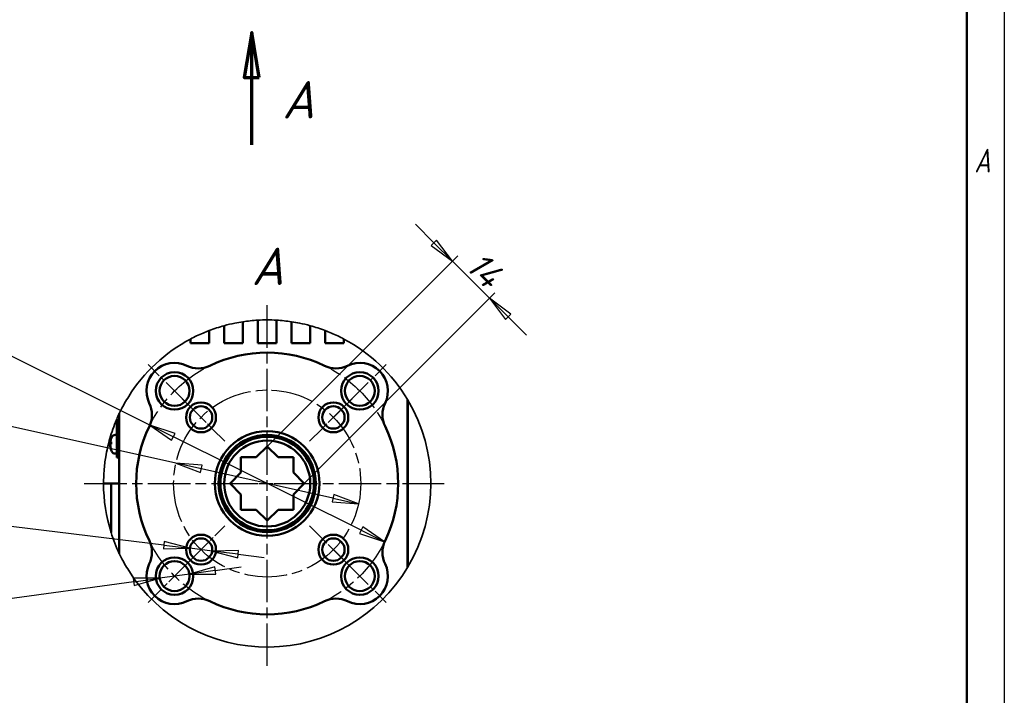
# Model space of a CAD drawing. Header units: millimetres. Extents: x -2878 to 5817, y -195 to 746.
# Tile 11 of 14: x 577 to 840, y 151 to 331. Entities that reach past the tile are written whole.
import ezdxf

# ---------------------------------------------------------------- set-up
doc = ezdxf.new("R2010")
doc.units = ezdxf.units.MM
doc.header["$LTSCALE"] = 2
doc.linetypes.add('CHAIN', pattern=[0.7087, 0.4724, -0.0591, 0.1181, -0.0591])
for name, color, linetype, lineweight in [('Видимые тонкие (ГОСТ)', 7, 'Continuous', 35), ('Видимый контур (ГОСТ)', 7, 'Continuous', 50), ('Кромка (ГОСТ)', 7, 'Continuous', 50), ('Линия  разреза (ГОСТ)', 7, 'CHAIN', 70), ('Маркер центра (ГОСТ)', 7, 'Continuous', 25), ('Обозначение (ГОСТ)', 7, 'Continuous', 25), ('Осевая линия (ГОСТ)', 7, 'Continuous', 25), ('Размер (ГОСТ)', 7, 'Continuous', 25)]:
    doc.layers.add(name, color=color, linetype=linetype, lineweight=lineweight)
doc.styles.add('Альтернативный текст (ГОСТ)', font='arial.ttf', dxfattribs={"width": 0.8})
doc.styles.add('Обычный текст (ГОСТ)', font='GOST Common Italic.ttf')
doc.styles.add('Увеличенный текст (ГОСТ)', font='GOST Common Italic.ttf')
doc.dimstyles.new('Диаметр (ГОСТ)', dxfattribs={"dimscale": 2, "dimtxt": 3.5, "dimasz": 3.5, "dimexe": 1, "dimexo": 0, "dimgap": 0.5, "dimtad": 1, "dimtxsty": 'Обычный текст (ГОСТ)', "dimblk": 'Filled-1', "dimcen": 0.09, "dimdle": 15, "dimclrd": 256, "dimclre": 256, "dimclrt": 256, "dimazin": 2, "dimtfac": 0.714286, "dimtdec": 3, "dimtmove": 0, "dimatfit": 3, "dimfxl": 1, "dimtolj": 1, "dimlwd": 25, "dimlwe": 25, "dimarcsym": 0})
doc.dimstyles.new('Обычный (ГОСТ)', dxfattribs={"dimscale": 2, "dimtxt": 3.5, "dimasz": 3.5, "dimexe": 1, "dimexo": 0, "dimgap": 0.5, "dimtad": 1, "dimtxsty": 'Обычный текст (ГОСТ)', "dimblk": 'Filled-1', "dimcen": 0.09, "dimdle": 15, "dimclrd": 256, "dimclre": 256, "dimclrt": 256, "dimazin": 2, "dimtfac": 0.714286, "dimtdec": 3, "dimtmove": 0, "dimatfit": 3, "dimfxl": 1, "dimtolj": 1, "dimlwd": 25, "dimlwe": 25, "dimarcsym": 0})

# ---------------------------------------------------------------- blocks, each defined once
blk = doc.blocks.new('Рамки ГОСТ - Рамка')
at = {"layer": 'Кромка (ГОСТ)', "lineweight": 25}
blk.add_line((420, 297), (420, 0), dxfattribs=at)
at = {"layer": 'Кромка (ГОСТ)'}
blk.add_line((415, 5), (415, 292), dxfattribs=at)
at = {"layer": 'Кромка (ГОСТ)', "insert": (416, 148.5), "char_height": 3.17, "width": 5.0704, "attachment_point": 1, "style": 'Альтернативный текст (ГОСТ)'}
blk.add_mtext('\\fGOST Common|b0|i1;{\\H3.1700;A}', dxfattribs=at)
blk = doc.blocks.new('2dTransSection0')
at = {"layer": 'Линия  разреза (ГОСТ)', "linetype": 'Continuous'}
for p, q in [((319.49, 164.04), (318.49, 158.04)), ((319.49, 158.04), (319.49, 164.04)), ((320.49, 158.04), (319.49, 164.04)), ((318.49, 158.04), (320.49, 158.04)), ((319.49, 149.04), (319.49, 158.04))]:
    blk.add_line(p, q, dxfattribs=at)
at = {"layer": 'Линия  разреза (ГОСТ)', "linetype": 'Continuous', "flags": 128}
blk.add_lwpolyline([(320.49, 158.04), (319.49, 164.04), (318.49, 158.04), (320.49, 158.04)], dxfattribs=at)
at = {"layer": 'Линия  разреза (ГОСТ)'}
blk.add_solid([(320.49, 158.04), (319.49, 164.04), (318.49, 158.04), (320.49, 158.04)], dxfattribs=at)
at = {"layer": 'Линия  разреза (ГОСТ)', "insert": (323.56, 152.54), "char_height": 5, "attachment_point": 7, "style": 'Увеличенный текст (ГОСТ)'}
blk.add_mtext('A', dxfattribs=at)
blk = doc.blocks.new('Filled-1')
at = {"color": 0}
for p, q in [((0, 0), (-1, 0.143)), ((-1, 0.143), (-1, -0.143)), ((-1, 0), (0, 0)), ((-1, -0.143), (0, 0))]:
    blk.add_line(p, q, dxfattribs=at)
at = {"color": 0, "flags": 128}
blk.add_lwpolyline([(-1, -0.143), (0, 0), (-1, 0.143), (-1, -0.143)], dxfattribs=at)
at = {"color": 0}
blk.add_solid([(-1, -0.143), (0, 0), (-1, 0.143), (-1, -0.143)], dxfattribs=at)
blk = doc.blocks.new('*D19')
at = {"layer": 'Defpoints', "color": 0, "linetype": 'Continuous', "transparency": 16777216}
for p in [(611.75, 223.15), (674.42, 191.95)]:
    blk.add_point(p, dxfattribs=at)
at = {"layer": 'Размер (ГОСТ)', "linetype": 'Continuous', "lineweight": 25, "transparency": 16777216}
for p, q in [((539.75, 258.99), (520.87, 258.99)), ((611.75, 223.15), (539.75, 258.99)), ((668.15, 195.07), (618.02, 220.03))]:
    blk.add_line(p, q, dxfattribs=at)
at = {"layer": 'Размер (ГОСТ)', "linetype": 'Continuous', "lineweight": 25, "transparency": 16777216, "xscale": 7, "yscale": 7, "zscale": 7}
for p, rotation in [((611.75, 223.15), 153.5352857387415), ((674.42, 191.95), 333.5352857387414)]:
    blk.add_blockref('Filled-1', p, dxfattribs=dict(at, rotation=rotation))
at = {"layer": 'Размер (ГОСТ)', "linetype": 'Continuous', "lineweight": 25, "transparency": 16777216, "insert": (520.87, 270.06), "char_height": 7, "attachment_point": 1, "style": 'Обычный текст (ГОСТ)'}
blk.add_mtext('\\A1;\ue90d70', dxfattribs=at)
blk = doc.blocks.new('*D20')
at = {"layer": 'Defpoints', "color": 0, "linetype": 'Continuous', "transparency": 16777216}
for p in [(618.69, 212.99), (667.49, 202.11)]:
    blk.add_point(p, dxfattribs=at)
at = {"layer": 'Размер (ГОСТ)', "linetype": 'Continuous', "lineweight": 25, "transparency": 16777216}
for p, q in [((618.69, 212.99), (539.53, 230.65)), ((660.65, 203.63), (625.52, 211.47))]:
    blk.add_line(p, q, dxfattribs=at)
at = {"layer": 'Размер (ГОСТ)', "linetype": 'Continuous', "lineweight": 25, "transparency": 16777216, "xscale": 7, "yscale": 7, "zscale": 7}
for p, rotation in [((618.69, 212.99), 167.4262523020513), ((667.49, 202.11), 347.4262523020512)]:
    blk.add_blockref('Filled-1', p, dxfattribs=dict(at, rotation=rotation))
at = {"layer": 'Размер (ГОСТ)', "linetype": 'Continuous', "lineweight": 25, "transparency": 16777216, "insert": (520.64, 241.72), "char_height": 7, "attachment_point": 1, "style": 'Обычный текст (ГОСТ)'}
blk.add_mtext('\\A1;\ue90d50', dxfattribs=at)
blk = doc.blocks.new('*D21')
at = {"layer": 'Defpoints', "color": 0, "linetype": 'Continuous', "transparency": 16777216}
for p in [(622.43, 190.24), (628.39, 189.51)]:
    blk.add_point(p, dxfattribs=at)
at = {"layer": 'Размер (ГОСТ)', "linetype": 'Continuous', "lineweight": 25, "transparency": 16777216}
for p, q in [((615.48, 191.09), (548.35, 199.33)), ((628.39, 189.51), (622.43, 190.24)), ((635.33, 188.65), (642.28, 187.8))]:
    blk.add_line(p, q, dxfattribs=at)
at = {"layer": 'Размер (ГОСТ)', "linetype": 'Continuous', "lineweight": 25, "transparency": 16777216, "xscale": 7, "yscale": 7, "zscale": 7}
for p, rotation in [((622.43, 190.24), 352.9998990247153), ((628.39, 189.51), 172.9998990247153)]:
    blk.add_blockref('Filled-1', p, dxfattribs=dict(at, rotation=rotation))
at = {"layer": 'Размер (ГОСТ)', "linetype": 'Continuous', "lineweight": 25, "transparency": 16777216, "insert": (514.91, 210.4), "char_height": 7, "attachment_point": 1, "style": 'Обычный текст (ГОСТ)'}
blk.add_mtext('\\A1;\ue90d \\fGOST Common|b0|i1;{\\H7.0000;4xM6}', dxfattribs=at)
blk = doc.blocks.new('*D22')
at = {"layer": 'Defpoints', "color": 0, "linetype": 'Continuous', "transparency": 16777216}
for p in [(614.38, 182.25), (622.3, 183.35)]:
    blk.add_point(p, dxfattribs=at)
at = {"layer": 'Размер (ГОСТ)', "linetype": 'Continuous', "lineweight": 25, "transparency": 16777216}
for p, q in [((629.23, 184.31), (636.17, 185.26)), ((622.3, 183.35), (614.38, 182.25)), ((607.44, 181.3), (547.9, 173.07))]:
    blk.add_line(p, q, dxfattribs=at)
at = {"layer": 'Размер (ГОСТ)', "linetype": 'Continuous', "lineweight": 25, "transparency": 16777216, "xscale": 7, "yscale": 7, "zscale": 7}
for p, rotation in [((622.3, 183.35), 187.8660912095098), ((614.38, 182.25), 7.866091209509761)]:
    blk.add_blockref('Filled-1', p, dxfattribs=dict(at, rotation=rotation))
at = {"layer": 'Размер (ГОСТ)', "linetype": 'Continuous', "lineweight": 25, "transparency": 16777216, "insert": (514.04, 184.14), "char_height": 7, "attachment_point": 1, "style": 'Обычный текст (ГОСТ)'}
blk.add_mtext('\\A1;\ue90d \\fGOST Common|b0|i1;{\\H7.0000;4xM8}', dxfattribs=at)
blk = doc.blocks.new('*D23')
at = {"layer": 'Defpoints', "color": 0, "linetype": 'Continuous', "transparency": 16777216}
for p in [(702.48, 257.05), (643.09, 217.45), (652.99, 207.55)]:
    blk.add_point(p, dxfattribs=at)
at = {"layer": 'Размер (ГОСТ)', "linetype": 'Continuous', "lineweight": 25, "transparency": 16777216}
for p, q in [((687.63, 271.9), (682.68, 276.85)), ((643.09, 217.45), (694, 268.36)), ((692.58, 266.95), (702.48, 257.05)), ((652.99, 207.55), (703.9, 258.46)), ((707.43, 252.1), (712.38, 247.15))]:
    blk.add_line(p, q, dxfattribs=at)
at = {"layer": 'Размер (ГОСТ)', "linetype": 'Continuous', "lineweight": 25, "transparency": 16777216, "xscale": 7, "yscale": 7, "zscale": 7}
for p, rotation in [((692.58, 266.95), 314.9999999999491), ((702.48, 257.05), 134.9999999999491)]:
    blk.add_blockref('Filled-1', p, dxfattribs=dict(at, rotation=rotation))
at = {"layer": 'Размер (ГОСТ)', "linetype": 'Continuous', "lineweight": 25, "transparency": 16777216, "insert": (700.71, 270.14), "char_height": 7, "attachment_point": 1, "rotation": 315, "style": 'Обычный текст (ГОСТ)'}
blk.add_mtext('\\A1;14', dxfattribs=at)

msp = doc.modelspace()

# ---------------------------------------------------------------- linework, layer by layer
at = {"layer": 'Видимые тонкие (ГОСТ)'}
for start, end in [(93.27865, 98.55156), (81.44844, 86.72135), (105.25311, 110.76838), (69.23162, 74.74689), (117.96779, 147.82686), (30.92048, 62.03221), (329.33556, 30.66444), (154.64006, 156.87478), (157.13886, 164.00476), (179.98105, 197.48232), (197.48232, 205.35994), (212.17314, 329.07952)]:
    msp.add_arc((643.086, 207.55), 43.712, start, end, dxfattribs=at)
for points, knots in [([(631.586, 249.723), (632.536, 249.982), (633.491, 250.208), (635.161, 250.544), (635.874, 250.669), (636.586, 250.777)], [7.88905871, 7.88905871, 7.88905871, 7.88905871, 8.17016269, 8.17016269, 8.3788773, 8.3788773, 8.3788773, 8.3788773]), ([(640.586, 251.191), (641.426, 251.239), (642.26, 251.263), (643.913, 251.263), (644.747, 251.239), (645.586, 251.191)], [8.77060851, 8.77060851, 8.77060851, 8.77060851, 9.01861722, 9.01861722, 9.26662592, 9.26662592, 9.26662592, 9.26662592]), ([(649.586, 250.777), (650.299, 250.669), (651.012, 250.544), (652.682, 250.208), (653.637, 249.982), (654.586, 249.723)], [9.65835713, 9.65835713, 9.65835713, 9.65835713, 9.86707174, 9.86707174, 10.14817572, 10.14817572, 10.14817572, 10.14817572]), ([(622.586, 246.157), (623.682, 246.739), (624.805, 247.275), (626.49, 247.994), (627.036, 248.213), (627.586, 248.422)], [6.9677251, 6.9677251, 6.9677251, 6.9677251, 7.32170884, 7.32170884, 7.4892726, 7.4892726, 7.4892726, 7.4892726]), ([(658.586, 248.422), (659.137, 248.213), (659.683, 247.994), (661.368, 247.275), (662.491, 246.739), (663.586, 246.157)], [10.54796251, 10.54796251, 10.54796251, 10.54796251, 10.71552626, 10.71552626, 11.06951001, 11.06951001, 11.06951001, 11.06951001]), ([(603.586, 226.272), (603.586, 226.272), (603.602, 226.306), (603.658, 226.422), (603.697, 226.504), (603.839, 226.798), (603.967, 227.057), (604.353, 227.818), (604.67, 228.418), (605.36, 229.64), (605.732, 230.262), (606.086, 230.826)], [0, 0, 0, 0, 0.04913019, 0.04913019, 0.09826038, 0.09826038, 0.19652077, 0.19652077, 0.39641512, 0.39641512, 0.59630948, 0.59630948, 0.59630948, 0.59630948]), ([(602.808, 224.532), (602.808, 224.532), (602.834, 224.595), (602.886, 224.718), (602.886, 224.718), (602.886, 224.718)], [0, 0, 0, 0, 0.093554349, 0.093554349, 0.093597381, 0.093597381, 0.093597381, 0.093597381]), ([(599.374, 207.565), (599.375, 208.688), (599.419, 209.862), (599.611, 212.255), (599.76, 213.475), (600.238, 216.364), (600.616, 218.025), (601.066, 219.596)], [2.1539268, 2.1539268, 2.1539268, 2.1539268, 2.4906672, 2.4906672, 2.8288529, 2.8288529, 3.2979115, 3.2979115, 3.2979115, 3.2979115]), ([(606.086, 184.274), (605.732, 184.838), (605.36, 185.461), (604.67, 186.682), (604.353, 187.283), (603.967, 188.044), (603.839, 188.303), (603.697, 188.596), (603.658, 188.678), (603.602, 188.794), (603.586, 188.828), (603.586, 188.828)], [-0.59630948, -0.59630948, -0.59630948, -0.59630948, -0.39641512, -0.39641512, -0.19652077, -0.19652077, -0.09826038, -0.09826038, -0.04913019, -0.04913019, 0, 0, 0, 0])]:
    msp.add_open_spline(points, degree=3, knots=knots, dxfattribs=at)
msp.add_open_spline([(680.586, 230.012), (680.62, 229.956), (680.653, 229.9), (680.686, 229.844)], degree=3, dxfattribs=at)
at = {"layer": 'Видимый контур (ГОСТ)'}
for p, q in [((636.586, 250.777), (636.586, 245.05)), ((640.586, 245.05), (640.586, 251.191)), ((645.586, 251.191), (645.586, 245.05)), ((649.586, 245.05), (649.586, 250.777)), ((627.586, 248.422), (627.586, 245.05)), ((631.586, 245.05), (631.586, 249.723)), ((654.586, 249.723), (654.586, 245.05)), ((658.586, 245.05), (658.586, 248.422)), ((622.586, 245.05), (622.586, 246.157)), ((622.586, 245.05), (627.586, 245.05)), ((631.586, 245.05), (636.586, 245.05)), ((640.586, 245.05), (645.586, 245.05)), ((649.586, 245.05), (654.586, 245.05)), ((658.586, 245.05), (663.586, 245.05)), ((663.586, 246.157), (663.586, 245.05)), ((680.586, 230.012), (680.586, 185.089)), ((680.686, 229.844), (680.686, 185.257)), ((603.586, 226.272), (603.586, 188.828)), ((602.808, 224.532), (602.886, 224.532)), ((602.886, 218.032), (602.886, 224.718)), ((601.161, 218.386), (601.379, 218.367)), ((601.379, 218.705), (601.379, 218.08)), ((602.486, 220.532), (602.886, 220.532)), ((601.161, 217.679), (601.166, 217.679)), ((601.379, 216.764), (601.379, 216.617)), ((602.886, 218.032), (602.886, 214.532)), ((640.187, 214.55), (643.086, 217.45)), ((643.086, 217.45), (645.986, 214.55)), ((602.486, 215.532), (602.886, 215.532)), ((603.586, 214.532), (602.886, 214.532)), ((636.086, 210.45), (636.086, 214.55)), ((636.086, 214.55), (640.187, 214.55)), ((645.986, 214.55), (650.086, 214.55)), ((650.086, 214.55), (650.086, 210.45)), ((633.187, 207.55), (636.086, 210.45)), ((650.086, 210.45), (652.986, 207.55)), ((601.066, 207.565), (599.374, 207.565)), ((603.586, 207.565), (601.066, 207.565)), ((601.393, 194.419), (601.393, 207.565)), ((636.086, 204.651), (633.187, 207.55)), ((652.986, 207.55), (650.086, 204.651)), ((636.086, 200.55), (636.086, 204.651)), ((650.086, 204.651), (650.086, 200.55)), ((640.187, 200.55), (636.086, 200.55)), ((643.086, 197.651), (640.187, 200.55)), ((645.986, 200.55), (643.086, 197.651)), ((650.086, 200.55), (645.986, 200.55)), ((680.586, 198.637), (680.686, 198.637))]:
    msp.add_line(p, q, dxfattribs=at)
for centre, radius in [((618.338, 232.299), 5), ((667.835, 232.299), 5), ((618.338, 232.299), 4), ((667.835, 232.299), 4), ((625.409, 225.228), 4), ((660.764, 225.228), 4), ((625.409, 225.228), 3), ((660.764, 225.228), 3), ((643.086, 207.55), 14), ((643.086, 207.55), 13), ((643.086, 207.55), 12.5), ((643.086, 207.55), 11.5), ((625.409, 189.873), 4), ((625.409, 189.873), 3), ((660.764, 189.873), 4), ((660.764, 189.873), 3), ((618.338, 182.801), 5), ((618.338, 182.801), 4), ((667.835, 182.801), 5), ((667.835, 182.801), 4)]:
    msp.add_circle(centre, radius, dxfattribs=at)
for centre, radius, start, end in [((643.086, 207.55), 35, 64.06422, 115.93578), ((618.338, 232.299), 7.5, 63.89844, 206.10156), ((667.835, 232.299), 7.5, 333.89844, 116.10156), ((624.717, 245.32), 7, 243.89844, 295.93578), ((661.456, 245.32), 7, 244.06422, 296.10156), ((605.317, 225.919), 7, 334.06422, 26.10156), ((680.856, 225.919), 7, 153.89844, 205.93578), ((643.086, 207.55), 35, 154.06422, 205.93578), ((643.086, 207.55), 35, 334.06422, 25.93578), ((605.526, 218.032), 4.39, 153.73923, 164.0684), ((602.486, 219.532), 1, 90.01, 153.73923), ((605.526, 218.032), 4.39, 195.9316, 206.26077), ((602.486, 216.532), 1, 206.26077, 269.99), ((605.317, 189.181), 7, 333.89844, 25.93578), ((680.856, 189.181), 7, 154.06422, 206.10156), ((618.338, 182.801), 7.5, 153.89844, 296.10156), ((667.835, 182.801), 7.5, 243.89844, 26.10156), ((624.717, 169.78), 7, 64.06422, 116.10156), ((661.456, 169.78), 7, 63.89844, 115.93578), ((643.086, 207.55), 35, 244.06422, 295.93578)]:
    msp.add_arc(centre, radius, start, end, dxfattribs=at)
for centre, major_axis, ratio, start_param, end_param in [((605.512, 218.005), (-3.906, 1.997), 0.9814972, 0.1910005, 0.3607135), ((605.512, 217.881), (-4.368, 0.407), 0.3449315, 5.9788098, 6.211012), ((605.512, 218.088), (-4.253, -1.075), 0.9345727, 5.9469399, 5.9469603), ((605.512, 217.873), (-4.37, 0.388), 0.170491, 0.1194678, 0.2891807), ((605.512, 218.192), (-4.37, -0.388), 0.170491, 5.9315152, 6.1637175), ((605.512, 217.976), (-4.253, 1.075), 0.9345727, 0.336225, 0.5684273), ((605.512, 218.06), (-3.906, -1.997), 0.9814972, 5.9224718, 6.1546741)]:
    msp.add_ellipse(centre, major_axis=major_axis, ratio=ratio, start_param=start_param, end_param=end_param, dxfattribs=at)
for points, knots in [([(601.166, 218.396), (601.164, 218.389), (601.162, 218.385), (601.159, 218.387), (601.158, 218.392), (601.158, 218.41), (601.158, 218.422), (601.16, 218.454), (601.161, 218.473), (601.164, 218.501), (601.165, 218.51), (601.166, 218.52)], [0, 0, 0, 0, 0.006105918, 0.006105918, 0.012211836, 0.012211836, 0.018306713, 0.018306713, 0.02440159, 0.02440159, 0.027283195, 0.027283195, 0.027283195, 0.027283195]), ([(601.166, 218.385), (601.164, 218.366), (601.162, 218.345), (601.159, 218.302), (601.158, 218.28), (601.158, 218.243), (601.158, 218.225), (601.16, 218.196), (601.161, 218.184), (601.164, 218.174), (601.165, 218.171), (601.166, 218.169)], [0, 0, 0, 0, 0.006105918, 0.006105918, 0.012211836, 0.012211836, 0.018306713, 0.018306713, 0.02440159, 0.02440159, 0.027283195, 0.027283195, 0.027283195, 0.027283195]), ([(601.166, 217.679), (601.164, 217.699), (601.162, 217.72), (601.159, 217.763), (601.158, 217.785), (601.158, 217.822), (601.158, 217.84), (601.16, 217.869), (601.161, 217.88), (601.164, 217.891), (601.165, 217.894), (601.166, 217.895)], [0, 0, 0, 0, 0.006105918, 0.006105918, 0.012211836, 0.012211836, 0.018306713, 0.018306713, 0.02440159, 0.02440159, 0.027283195, 0.027283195, 0.027283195, 0.027283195]), ([(601.161, 217.679), (601.161, 217.679), (601.161, 217.679), (601.159, 217.678), (601.158, 217.672), (601.158, 217.655), (601.158, 217.643), (601.16, 217.611), (601.161, 217.592), (601.164, 217.564), (601.165, 217.555), (601.166, 217.545)], [0.005523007, 0.005523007, 0.005523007, 0.005523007, 0.006108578, 0.006108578, 0.012217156, 0.012217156, 0.018309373, 0.018309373, 0.02440159, 0.02440159, 0.027283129, 0.027283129, 0.027283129, 0.027283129])]:
    msp.add_open_spline(points, degree=3, knots=knots, dxfattribs=at)
for points in [[(601.379, 218.705), (601.379, 218.71), (601.382, 218.716), (601.387, 218.721)], [(601.387, 216.571), (601.382, 216.586), (601.379, 216.603), (601.379, 216.617)]]:
    msp.add_open_spline(points, degree=3, dxfattribs=at)
at = {"layer": 'Маркер центра (ГОСТ)', "linetype": 'CHAIN', "ltscale": 11.993792}
for p, q in [((643.086, 158.838), (643.086, 255.39)), ((643.086, 158.838), (643.086, 212.55)), ((594.233, 207.55), (690.335, 207.55))]:
    msp.add_line(p, q, dxfattribs=at)
at = {"layer": 'Маркер центра (ГОСТ)', "linetype": 'CHAIN', "ltscale": 5.555153}
for p, q in [((625.409, 225.228), (611.267, 239.37)), ((660.764, 225.228), (674.906, 239.37)), ((611.267, 175.73), (625.409, 189.873)), ((660.764, 189.873), (674.906, 175.73))]:
    msp.add_line(p, q, dxfattribs=at)
at = {"layer": 'Маркер центра (ГОСТ)', "linetype": 'CHAIN', "ltscale": 4.999628}
for p, q in [((631.773, 218.864), (619.045, 231.592)), ((654.4, 218.864), (667.128, 231.592)), ((619.045, 183.509), (631.773, 196.237)), ((654.4, 196.237), (667.128, 183.509))]:
    msp.add_line(p, q, dxfattribs=at)
at = {"layer": 'Маркер центра (ГОСТ)', "linetype": 'CHAIN', "ltscale": 2.777527}
msp.add_line((638.086, 207.55), (648.086, 207.55), dxfattribs=at)
at = {"layer": 'Осевая линия (ГОСТ)', "linetype": 'CHAIN', "ltscale": 11.993792}
for radius in [35, 25]:
    msp.add_circle((643.086, 207.55), radius, dxfattribs=at)

# ---------------------------------------------------------------- block references
at = {"xscale": 2, "yscale": 2, "zscale": 2}
msp.add_blockref('Рамки ГОСТ - Рамка', (0, 0), dxfattribs=at)
at = {"layer": 'Линия  разреза (ГОСТ)', "xscale": 2, "yscale": 2, "zscale": 2}
msp.add_blockref('2dTransSection0', (0, 0), dxfattribs=at)

# ---------------------------------------------------------------- texts
at = {"layer": 'Обозначение (ГОСТ)', "insert": (638.913, 260.575), "char_height": 10, "attachment_point": 7, "style": 'Увеличенный текст (ГОСТ)'}
msp.add_mtext('A', dxfattribs=at)

# ---------------------------------------------------------------- dimensions: what is measured, and where the dimension line sits
at = {"layer": 'Размер (ГОСТ)', "linetype": 'Continuous', "lineweight": 25}
dim = msp.add_linear_dim(base=(702.483, 257.048), p1=(643.086, 217.45), p2=(652.986, 207.55), angle=315, dimstyle='Обычный (ГОСТ)', override={"dimgap": 0.5, "dimdec": 2, "dimtol": 0, "dimlim": 0, "dimtp": 0, "dimtm": 0, "dimtdec": 3, "dimtofl": 1, "dimatfit": 1}, dxfattribs=at)
dim.commit()
dim.dimension.update_dxf_attribs({"geometry": '*D23', "text_midpoint": (697.534, 261.997), "dimtype": 160})
for p1, p2, text, picture, middle in [((674.419, 191.953), (611.754, 223.148), '\ue90d70', '*D19', (529.811, 258.99)), ((667.487, 202.108), (618.686, 212.993), '\ue90d50', '*D20', (529.587, 230.648)), ((628.386, 189.507), (622.431, 190.238), '\ue90d \\fGOST Common|b0|i1;{\\H7.0000;4xM6}', '*D21', (531.13, 199.334)), ((622.3, 183.349), (614.375, 182.254), '\ue90d \\fGOST Common|b0|i1;{\\H7.0000;4xM8}', '*D22', (530.472, 173.07))]:
    dim = msp.add_diameter_dim_2p(p1=p1, p2=p2, text=text, dimstyle='Диаметр (ГОСТ)', override={"dimgap": 0.5, "dimtih": 1, "dimtoh": 1, "dimdec": 2, "dimtol": 0, "dimlim": 0, "dimtp": 0, "dimtm": 0, "dimtdec": 3, "dimatfit": 2}, dxfattribs=at)
    dim.commit()
    dim.dimension.update_dxf_attribs({"geometry": picture, "text_midpoint": middle, "dimtype": 163})

doc.saveas('drawing.dxf')
